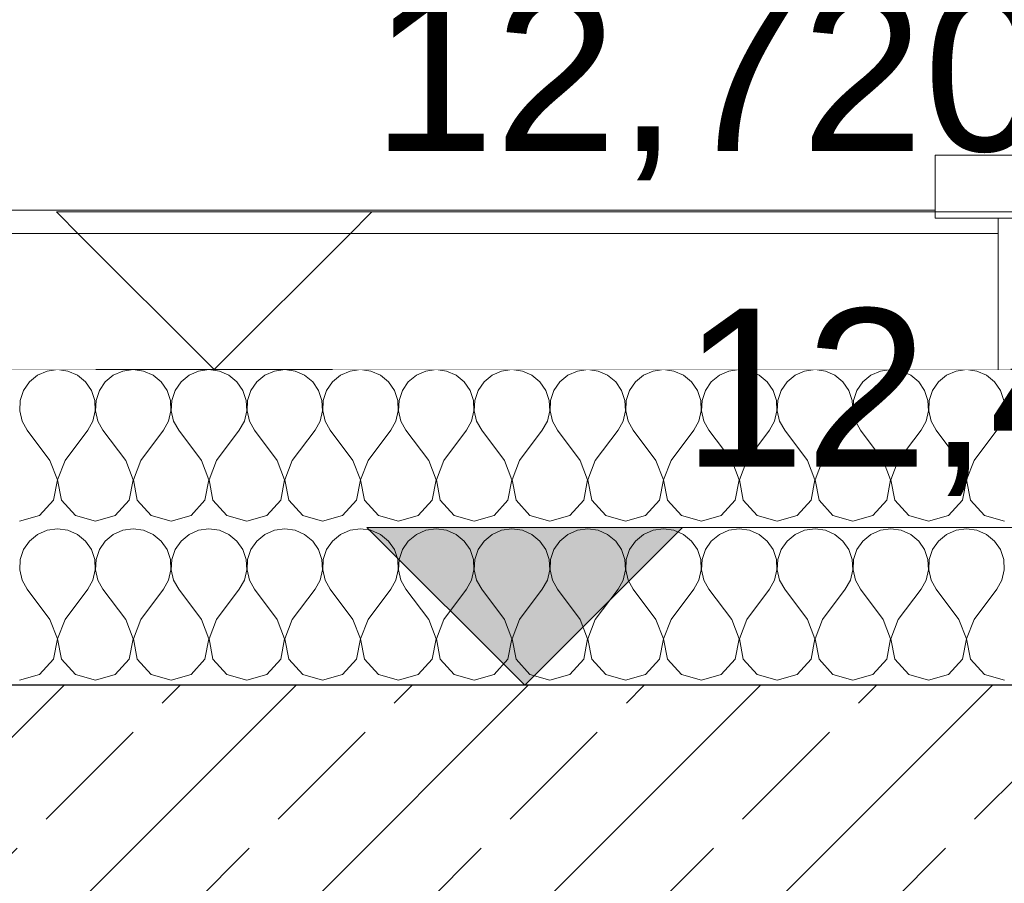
# Model space of a CAD drawing. Header units: millimetres. Extents: x 58537 to 97688, y -8921 to 14216.
# Tile 129 of 145: x 76230 to 77010, y 12313 to 12997. Entities that reach past the tile are written whole.
import ezdxf

# ---------------------------------------------------------------- set-up
doc = ezdxf.new("R2010")
doc.units = ezdxf.units.MM
doc.header["$MEASUREMENT"] = 0
doc.linetypes.add('Wipeout_Contour', pattern=[1000, 0, -1000])
for name, color, linetype in [('Nowe_A-Kominy', 7, 'Continuous'), ('Nowe_A-Kominy płyty', 7, 'Continuous'), ('Nowe_A-Obróbki', 7, 'Continuous'), ('Nowe_A-Stropy', 7, 'Continuous'), ('Nowe_A-Wymiary-Zewnętrzne', 7, 'Continuous')]:
    doc.layers.add(name, color=color, linetype=linetype)
for name, color, linetype, lineweight in [('Nowe_A-Kominy płyty_Nr_pióra__89', 7, 'Continuous', 13), ('Nowe_A-Kominy_Nr_pióra__87', 7, 'Continuous', 13), ('Nowe_A-Obróbki_Nr_pióra__90', 7, 'Continuous', 13), ('Nowe_A-Stropy_Nr_pióra__174', 7, 'Continuous', 5), ('Nowe_A-Stropy_Nr_pióra__29', 7, 'Continuous', 25), ('Nowe_A-Wymiary-Zewnętrzne_Nr_pióra__46', 5, 'Continuous', 15)]:
    doc.layers.add(name, color=color, linetype=linetype, lineweight=lineweight)
doc.layers.add('Nowe_A-Wymiary-Zewnętrzne_Nr_pióra__45', color=7, linetype='Continuous', lineweight=15, true_color=0x40a5ff)
doc.layers.add('Nowe_A-Wymiary-Zewnętrzne_Nr_pióra__85', color=7, linetype='Continuous', lineweight=13, true_color=0x80c2ff)
doc.styles.add('STYL_AUTOMATYCZNY_2', font='arial.ttf')
doc.dimstyles.new('STYL_AUTOMATYCZNY__1', dxfattribs={"dimtxt": 125, "dimasz": 47.5, "dimexe": 0.18, "dimexo": 20, "dimgap": 0, "dimtad": 1, "dimdec": 1, "dimlfac": 0.1, "dimzin": 0, "dimdsep": 46, "dimtxsty": 'STYL_AUTOMATYCZNY_2', "dimblk": 'ARROWHEAD_11', "dimblk1": 'ARROWHEAD_11', "dimblk2": 'ARROWHEAD_11', "dimcen": 0.09, "dimclrd": 256, "dimclre": 256, "dimclrt": 5, "dimadec": 1, "dimazin": 0, "dimtfac": 1, "dimtdec": 4, "dimtmove": 0, "dimatfit": 3, "dimfxl": 0, "dimtolj": 1, "dimtzin": 0, "dimarcsym": 0})

# ---------------------------------------------------------------- blocks, each defined once
blk = doc.blocks.new('ElemPrzekroju_361')
at = {"layer": 'Nowe_A-Stropy', "linetype": 'Continuous', "lineweight": 0, "true_color": 0x000000}
h = blk.add_hatch(dxfattribs=at)
h.set_pattern_fill('Beton_zbrojony', color=18, style=0, pattern_type=2)
h.set_pattern_definition([(45, (0, 0), (-91.92388, 91.92388), []), (45, (-45.96, 45.96), (-91.92388, 91.92388), [97.5, -32.5])])
h.paths.add_polyline_path([(75380.07, 12270), (77880.07, 12270), (77880.07, 12470), (75380.07, 12470)])
blk = doc.blocks.new('*X408')
at = {"layer": 'Nowe_A-Stropy_Nr_pióra__174', "color": 7, "linetype": 'Continuous', "lineweight": 5}
for p, q in [((76260, 12720), (76251.8, 12718.86)), ((76268.2, 12718.86), (76260, 12720)), ((76320, 12720), (76311.8, 12718.86)), ((76328.2, 12718.86), (76320, 12720)), ((76380, 12720), (76371.8, 12718.86)), ((76388.2, 12718.86), (76380, 12720)), ((76440, 12720), (76431.8, 12718.86)), ((76448.2, 12718.86), (76440, 12720)), ((76500, 12720), (76491.8, 12718.86)), ((76508.2, 12718.86), (76500, 12720)), ((76560, 12720), (76551.8, 12718.86)), ((76568.2, 12718.86), (76560, 12720)), ((76620, 12720), (76611.8, 12718.86)), ((76628.2, 12718.86), (76620, 12720)), ((76680, 12720), (76671.8, 12718.86)), ((76688.2, 12718.86), (76680, 12720)), ((76740, 12720), (76731.8, 12718.86)), ((76748.2, 12718.86), (76740, 12720)), ((76800, 12720), (76791.8, 12718.86)), ((76808.2, 12718.86), (76800, 12720)), ((76860, 12720), (76851.8, 12718.86)), ((76868.2, 12718.86), (76860, 12720)), ((76920, 12720), (76911.8, 12718.86)), ((76928.2, 12718.86), (76920, 12720)), ((76980, 12720), (76971.8, 12718.86)), ((76988.2, 12718.86), (76980, 12720)), ((76244.23, 12715.52), (76237.85, 12710.24)), ((76251.8, 12718.86), (76244.23, 12715.52)), ((76275.77, 12715.52), (76268.2, 12718.86)), ((76282.15, 12710.24), (76275.77, 12715.52)), ((76304.23, 12715.52), (76297.85, 12710.24)), ((76311.8, 12718.86), (76304.23, 12715.52)), ((76335.77, 12715.52), (76328.2, 12718.86)), ((76342.15, 12710.24), (76335.77, 12715.52)), ((76364.23, 12715.52), (76357.85, 12710.24)), ((76371.8, 12718.86), (76364.23, 12715.52)), ((76395.77, 12715.52), (76388.2, 12718.86)), ((76402.15, 12710.24), (76395.77, 12715.52)), ((76424.23, 12715.52), (76417.85, 12710.24)), ((76431.8, 12718.86), (76424.23, 12715.52)), ((76455.77, 12715.52), (76448.2, 12718.86)), ((76462.15, 12710.24), (76455.77, 12715.52)), ((76484.23, 12715.52), (76477.85, 12710.24)), ((76491.8, 12718.86), (76484.23, 12715.52)), ((76515.77, 12715.52), (76508.2, 12718.86)), ((76522.15, 12710.24), (76515.77, 12715.52)), ((76544.23, 12715.52), (76537.85, 12710.24)), ((76551.8, 12718.86), (76544.23, 12715.52)), ((76575.77, 12715.52), (76568.2, 12718.86)), ((76582.15, 12710.24), (76575.77, 12715.52)), ((76604.23, 12715.52), (76597.85, 12710.24)), ((76611.8, 12718.86), (76604.23, 12715.52)), ((76635.77, 12715.52), (76628.2, 12718.86)), ((76642.15, 12710.24), (76635.77, 12715.52)), ((76664.23, 12715.52), (76657.85, 12710.24)), ((76671.8, 12718.86), (76664.23, 12715.52)), ((76695.77, 12715.52), (76688.2, 12718.86)), ((76702.15, 12710.24), (76695.77, 12715.52)), ((76724.23, 12715.52), (76717.85, 12710.24)), ((76731.8, 12718.86), (76724.23, 12715.52)), ((76755.77, 12715.52), (76748.2, 12718.86)), ((76762.15, 12710.24), (76755.77, 12715.52)), ((76784.23, 12715.52), (76777.85, 12710.24)), ((76791.8, 12718.86), (76784.23, 12715.52)), ((76815.77, 12715.52), (76808.2, 12718.86)), ((76822.15, 12710.24), (76815.77, 12715.52)), ((76844.23, 12715.52), (76837.85, 12710.24)), ((76851.8, 12718.86), (76844.23, 12715.52)), ((76875.77, 12715.52), (76868.2, 12718.86)), ((76882.15, 12710.24), (76875.77, 12715.52)), ((76904.23, 12715.52), (76897.85, 12710.24)), ((76911.8, 12718.86), (76904.23, 12715.52)), ((76935.77, 12715.52), (76928.2, 12718.86)), ((76942.15, 12710.24), (76935.77, 12715.52)), ((76964.23, 12715.52), (76957.85, 12710.24)), ((76971.8, 12718.86), (76964.23, 12715.52)), ((76995.77, 12715.52), (76988.2, 12718.86)), ((77002.15, 12710.24), (76995.77, 12715.52)), ((76237.85, 12710.24), (76233.17, 12703.42)), ((76286.83, 12703.42), (76282.15, 12710.24)), ((76297.85, 12710.24), (76293.17, 12703.42)), ((76346.83, 12703.42), (76342.15, 12710.24)), ((76357.85, 12710.24), (76353.17, 12703.42)), ((76406.83, 12703.42), (76402.15, 12710.24)), ((76417.85, 12710.24), (76413.17, 12703.42)), ((76466.83, 12703.42), (76462.15, 12710.24)), ((76477.85, 12710.24), (76473.17, 12703.42)), ((76526.83, 12703.42), (76522.15, 12710.24)), ((76537.85, 12710.24), (76533.17, 12703.42)), ((76586.83, 12703.42), (76582.15, 12710.24)), ((76597.85, 12710.24), (76593.17, 12703.42)), ((76646.83, 12703.42), (76642.15, 12710.24)), ((76657.85, 12710.24), (76653.17, 12703.42)), ((76706.83, 12703.42), (76702.15, 12710.24)), ((76717.85, 12710.24), (76713.17, 12703.42)), ((76766.83, 12703.42), (76762.15, 12710.24)), ((76777.85, 12710.24), (76773.17, 12703.42)), ((76826.83, 12703.42), (76822.15, 12710.24)), ((76837.85, 12710.24), (76833.17, 12703.42)), ((76886.83, 12703.42), (76882.15, 12710.24)), ((76897.85, 12710.24), (76893.17, 12703.42)), ((76946.83, 12703.42), (76942.15, 12710.24)), ((76957.85, 12710.24), (76953.17, 12703.42)), ((77006.83, 12703.42), (77002.15, 12710.24)), ((76233.17, 12703.42), (76230.52, 12695.57)), ((76289.48, 12695.57), (76286.83, 12703.42)), ((76293.17, 12703.42), (76290.52, 12695.57)), ((76349.48, 12695.57), (76346.83, 12703.42)), ((76353.17, 12703.42), (76350.52, 12695.57)), ((76409.48, 12695.57), (76406.83, 12703.42)), ((76413.17, 12703.42), (76410.52, 12695.57)), ((76469.48, 12695.57), (76466.83, 12703.42)), ((76473.17, 12703.42), (76470.52, 12695.57)), ((76529.48, 12695.57), (76526.83, 12703.42)), ((76533.17, 12703.42), (76530.52, 12695.57)), ((76589.48, 12695.57), (76586.83, 12703.42)), ((76593.17, 12703.42), (76590.52, 12695.57)), ((76649.48, 12695.57), (76646.83, 12703.42)), ((76653.17, 12703.42), (76650.52, 12695.57)), ((76709.48, 12695.57), (76706.83, 12703.42)), ((76713.17, 12703.42), (76710.52, 12695.57)), ((76769.48, 12695.57), (76766.83, 12703.42)), ((76773.17, 12703.42), (76770.52, 12695.57)), ((76829.48, 12695.57), (76826.83, 12703.42)), ((76833.17, 12703.42), (76830.52, 12695.57)), ((76889.48, 12695.57), (76886.83, 12703.42)), ((76893.17, 12703.42), (76890.52, 12695.57)), ((76949.48, 12695.57), (76946.83, 12703.42)), ((76953.17, 12703.42), (76950.52, 12695.57)), ((77009.48, 12695.57), (77006.83, 12703.42)), ((76230.52, 12695.57), (76230.12, 12687.31)), ((76289.88, 12687.31), (76289.48, 12695.57)), ((76290.52, 12695.57), (76290.12, 12687.31)), ((76349.88, 12687.31), (76349.48, 12695.57)), ((76350.52, 12695.57), (76350.12, 12687.31)), ((76409.88, 12687.31), (76409.48, 12695.57)), ((76410.52, 12695.57), (76410.12, 12687.31)), ((76469.88, 12687.31), (76469.48, 12695.57)), ((76470.52, 12695.57), (76470.12, 12687.31)), ((76529.88, 12687.31), (76529.48, 12695.57)), ((76530.52, 12695.57), (76530.12, 12687.31)), ((76589.88, 12687.31), (76589.48, 12695.57)), ((76590.52, 12695.57), (76590.12, 12687.31)), ((76649.88, 12687.31), (76649.48, 12695.57)), ((76650.52, 12695.57), (76650.12, 12687.31)), ((76709.88, 12687.31), (76709.48, 12695.57)), ((76710.52, 12695.57), (76710.12, 12687.31)), ((76769.88, 12687.31), (76769.48, 12695.57)), ((76770.52, 12695.57), (76770.12, 12687.31)), ((76829.88, 12687.31), (76829.48, 12695.57)), ((76830.52, 12695.57), (76830.12, 12687.31)), ((76889.88, 12687.31), (76889.48, 12695.57)), ((76890.52, 12695.57), (76890.12, 12687.31)), ((76949.88, 12687.31), (76949.48, 12695.57)), ((76950.52, 12695.57), (76950.12, 12687.31)), ((77009.88, 12687.31), (77009.48, 12695.57)), ((76230.12, 12687.31), (76231.99, 12679.24)), ((76288.01, 12679.24), (76289.88, 12687.31)), ((76290.12, 12687.31), (76291.99, 12679.24)), ((76348.01, 12679.24), (76349.88, 12687.31)), ((76350.12, 12687.31), (76351.99, 12679.24)), ((76408.01, 12679.24), (76409.88, 12687.31)), ((76410.12, 12687.31), (76411.99, 12679.24)), ((76468.01, 12679.24), (76469.88, 12687.31)), ((76470.12, 12687.31), (76471.99, 12679.24)), ((76528.01, 12679.24), (76529.88, 12687.31)), ((76530.12, 12687.31), (76531.99, 12679.24)), ((76588.01, 12679.24), (76589.88, 12687.31)), ((76590.12, 12687.31), (76591.99, 12679.24)), ((76648.01, 12679.24), (76649.88, 12687.31)), ((76650.12, 12687.31), (76651.99, 12679.24)), ((76708.01, 12679.24), (76709.88, 12687.31)), ((76710.12, 12687.31), (76711.99, 12679.24)), ((76768.01, 12679.24), (76769.88, 12687.31)), ((76770.12, 12687.31), (76771.99, 12679.24)), ((76828.01, 12679.24), (76829.88, 12687.31)), ((76830.12, 12687.31), (76831.99, 12679.24)), ((76888.01, 12679.24), (76889.88, 12687.31)), ((76890.12, 12687.31), (76891.99, 12679.24)), ((76948.01, 12679.24), (76949.88, 12687.31)), ((76950.12, 12687.31), (76951.99, 12679.24)), ((77008.01, 12679.24), (77009.88, 12687.31)), ((76231.99, 12679.24), (76236, 12672)), ((76284, 12672), (76288.01, 12679.24)), ((76291.99, 12679.24), (76296, 12672)), ((76344, 12672), (76348.01, 12679.24)), ((76351.99, 12679.24), (76356, 12672)), ((76404, 12672), (76408.01, 12679.24)), ((76411.99, 12679.24), (76416, 12672)), ((76464, 12672), (76468.01, 12679.24)), ((76471.99, 12679.24), (76476, 12672)), ((76524, 12672), (76528.01, 12679.24)), ((76531.99, 12679.24), (76536, 12672)), ((76584, 12672), (76588.01, 12679.24)), ((76591.99, 12679.24), (76596, 12672)), ((76644, 12672), (76648.01, 12679.24)), ((76651.99, 12679.24), (76656, 12672)), ((76704, 12672), (76708.01, 12679.24)), ((76711.99, 12679.24), (76716, 12672)), ((76764, 12672), (76768.01, 12679.24)), ((76771.99, 12679.24), (76776, 12672)), ((76824, 12672), (76828.01, 12679.24)), ((76831.99, 12679.24), (76836, 12672)), ((76884, 12672), (76888.01, 12679.24)), ((76891.99, 12679.24), (76896, 12672)), ((76944, 12672), (76948.01, 12679.24)), ((76951.99, 12679.24), (76956, 12672)), ((77004, 12672), (77008.01, 12679.24)), ((76254, 12648), (76236, 12672)), ((76266, 12648), (76284, 12672)), ((76314, 12648), (76296, 12672)), ((76326, 12648), (76344, 12672)), ((76374, 12648), (76356, 12672)), ((76386, 12648), (76404, 12672)), ((76434, 12648), (76416, 12672)), ((76446, 12648), (76464, 12672)), ((76494, 12648), (76476, 12672)), ((76506, 12648), (76524, 12672)), ((76554, 12648), (76536, 12672)), ((76566, 12648), (76584, 12672)), ((76614, 12648), (76596, 12672)), ((76626, 12648), (76644, 12672)), ((76674, 12648), (76656, 12672)), ((76686, 12648), (76704, 12672)), ((76734, 12648), (76716, 12672)), ((76746, 12648), (76764, 12672)), ((76794, 12648), (76776, 12672)), ((76806, 12648), (76824, 12672)), ((76854, 12648), (76836, 12672)), ((76866, 12648), (76884, 12672)), ((76914, 12648), (76896, 12672)), ((76926, 12648), (76944, 12672)), ((76974, 12648), (76956, 12672)), ((76986, 12648), (77004, 12672)), ((76259.88, 12632.69), (76254, 12648)), ((76266, 12648), (76260.12, 12632.69)), ((76319.88, 12632.69), (76314, 12648)), ((76326, 12648), (76320.12, 12632.69)), ((76379.88, 12632.69), (76374, 12648)), ((76386, 12648), (76380.12, 12632.69)), ((76439.88, 12632.69), (76434, 12648)), ((76446, 12648), (76440.12, 12632.69)), ((76499.88, 12632.69), (76494, 12648)), ((76506, 12648), (76500.12, 12632.69)), ((76559.88, 12632.69), (76554, 12648)), ((76566, 12648), (76560.12, 12632.69)), ((76619.88, 12632.69), (76614, 12648)), ((76626, 12648), (76620.12, 12632.69)), ((76679.88, 12632.69), (76674, 12648)), ((76686, 12648), (76680.12, 12632.69)), ((76739.88, 12632.69), (76734, 12648)), ((76746, 12648), (76740.12, 12632.69)), ((76799.88, 12632.69), (76794, 12648)), ((76806, 12648), (76800.12, 12632.69)), ((76859.88, 12632.69), (76854, 12648)), ((76866, 12648), (76860.12, 12632.69)), ((76919.88, 12632.69), (76914, 12648)), ((76926, 12648), (76920.12, 12632.69)), ((76979.88, 12632.69), (76974, 12648)), ((76986, 12648), (76980.12, 12632.69)), ((76256.83, 12616.58), (76259.88, 12632.69)), ((76260.12, 12632.69), (76263.17, 12616.58)), ((76316.83, 12616.58), (76319.88, 12632.69)), ((76320.12, 12632.69), (76323.17, 12616.58)), ((76376.83, 12616.58), (76379.88, 12632.69)), ((76380.12, 12632.69), (76383.17, 12616.58)), ((76436.83, 12616.58), (76439.88, 12632.69)), ((76440.12, 12632.69), (76443.17, 12616.58)), ((76496.83, 12616.58), (76499.88, 12632.69)), ((76500.12, 12632.69), (76503.17, 12616.58)), ((76556.83, 12616.58), (76559.88, 12632.69)), ((76560.12, 12632.69), (76563.17, 12616.58)), ((76616.83, 12616.58), (76619.88, 12632.69)), ((76620.12, 12632.69), (76623.17, 12616.58)), ((76676.83, 12616.58), (76679.88, 12632.69)), ((76680.12, 12632.69), (76683.17, 12616.58)), ((76736.83, 12616.58), (76739.88, 12632.69)), ((76740.12, 12632.69), (76743.17, 12616.58)), ((76796.83, 12616.58), (76799.88, 12632.69)), ((76800.12, 12632.69), (76803.17, 12616.58)), ((76856.83, 12616.58), (76859.88, 12632.69)), ((76860.12, 12632.69), (76863.17, 12616.58)), ((76916.83, 12616.58), (76919.88, 12632.69)), ((76920.12, 12632.69), (76923.17, 12616.58)), ((76976.83, 12616.58), (76979.88, 12632.69)), ((76980.12, 12632.69), (76983.17, 12616.58)), ((76245.77, 12604.48), (76256.83, 12616.58)), ((76263.17, 12616.58), (76274.23, 12604.48)), ((76305.77, 12604.48), (76316.83, 12616.58)), ((76323.17, 12616.58), (76334.23, 12604.48)), ((76365.77, 12604.48), (76376.83, 12616.58)), ((76383.17, 12616.58), (76394.23, 12604.48)), ((76425.77, 12604.48), (76436.83, 12616.58)), ((76443.17, 12616.58), (76454.23, 12604.48)), ((76485.77, 12604.48), (76496.83, 12616.58)), ((76503.17, 12616.58), (76514.23, 12604.48)), ((76545.77, 12604.48), (76556.83, 12616.58)), ((76563.17, 12616.58), (76574.23, 12604.48)), ((76605.77, 12604.48), (76616.83, 12616.58)), ((76623.17, 12616.58), (76634.23, 12604.48)), ((76665.77, 12604.48), (76676.83, 12616.58)), ((76683.17, 12616.58), (76694.23, 12604.48)), ((76725.77, 12604.48), (76736.83, 12616.58)), ((76743.17, 12616.58), (76754.23, 12604.48)), ((76785.77, 12604.48), (76796.83, 12616.58)), ((76803.17, 12616.58), (76814.23, 12604.48)), ((76845.77, 12604.48), (76856.83, 12616.58)), ((76863.17, 12616.58), (76874.23, 12604.48)), ((76905.77, 12604.48), (76916.83, 12616.58)), ((76923.17, 12616.58), (76934.23, 12604.48)), ((76965.77, 12604.48), (76976.83, 12616.58)), ((76983.17, 12616.58), (76994.23, 12604.48)), ((76230, 12600), (76245.77, 12604.48)), ((76274.23, 12604.48), (76290, 12600)), ((76290, 12600), (76305.77, 12604.48)), ((76334.23, 12604.48), (76350, 12600)), ((76350, 12600), (76365.77, 12604.48)), ((76394.23, 12604.48), (76410, 12600)), ((76410, 12600), (76425.77, 12604.48)), ((76454.23, 12604.48), (76470, 12600)), ((76470, 12600), (76485.77, 12604.48)), ((76514.23, 12604.48), (76530, 12600)), ((76530, 12600), (76545.77, 12604.48)), ((76574.23, 12604.48), (76590, 12600)), ((76590, 12600), (76605.77, 12604.48)), ((76634.23, 12604.48), (76650, 12600)), ((76650, 12600), (76665.77, 12604.48)), ((76694.23, 12604.48), (76710, 12600)), ((76710, 12600), (76725.77, 12604.48)), ((76754.23, 12604.48), (76770, 12600)), ((76770, 12600), (76785.77, 12604.48)), ((76814.23, 12604.48), (76830, 12600)), ((76830, 12600), (76845.77, 12604.48)), ((76874.23, 12604.48), (76890, 12600)), ((76890, 12600), (76905.77, 12604.48)), ((76934.23, 12604.48), (76950, 12600)), ((76950, 12600), (76965.77, 12604.48)), ((76994.23, 12604.48), (77010, 12600)), ((76244.23, 12589.52), (76237.85, 12584.24)), ((76251.8, 12592.86), (76244.23, 12589.52)), ((76260, 12594), (76251.8, 12592.86)), ((76268.2, 12592.86), (76260, 12594)), ((76275.77, 12589.52), (76268.2, 12592.86)), ((76282.15, 12584.24), (76275.77, 12589.52)), ((76304.23, 12589.52), (76297.85, 12584.24)), ((76311.8, 12592.86), (76304.23, 12589.52)), ((76320, 12594), (76311.8, 12592.86)), ((76328.2, 12592.86), (76320, 12594)), ((76335.77, 12589.52), (76328.2, 12592.86)), ((76342.15, 12584.24), (76335.77, 12589.52)), ((76364.23, 12589.52), (76357.85, 12584.24)), ((76371.8, 12592.86), (76364.23, 12589.52)), ((76380, 12594), (76371.8, 12592.86)), ((76388.2, 12592.86), (76380, 12594)), ((76395.77, 12589.52), (76388.2, 12592.86)), ((76402.15, 12584.24), (76395.77, 12589.52)), ((76424.23, 12589.52), (76417.85, 12584.24)), ((76431.8, 12592.86), (76424.23, 12589.52)), ((76440, 12594), (76431.8, 12592.86)), ((76448.2, 12592.86), (76440, 12594)), ((76455.77, 12589.52), (76448.2, 12592.86)), ((76462.15, 12584.24), (76455.77, 12589.52)), ((76484.23, 12589.52), (76477.85, 12584.24)), ((76491.8, 12592.86), (76484.23, 12589.52)), ((76500, 12594), (76491.8, 12592.86)), ((76508.2, 12592.86), (76500, 12594)), ((76515.77, 12589.52), (76508.2, 12592.86)), ((76522.15, 12584.24), (76515.77, 12589.52)), ((76544.23, 12589.52), (76537.85, 12584.24)), ((76551.8, 12592.86), (76544.23, 12589.52)), ((76560, 12594), (76551.8, 12592.86)), ((76568.2, 12592.86), (76560, 12594)), ((76575.77, 12589.52), (76568.2, 12592.86)), ((76582.15, 12584.24), (76575.77, 12589.52)), ((76604.23, 12589.52), (76597.85, 12584.24)), ((76611.8, 12592.86), (76604.23, 12589.52)), ((76620, 12594), (76611.8, 12592.86)), ((76628.2, 12592.86), (76620, 12594)), ((76635.77, 12589.52), (76628.2, 12592.86)), ((76642.15, 12584.24), (76635.77, 12589.52)), ((76664.23, 12589.52), (76657.85, 12584.24)), ((76671.8, 12592.86), (76664.23, 12589.52)), ((76680, 12594), (76671.8, 12592.86)), ((76688.2, 12592.86), (76680, 12594)), ((76695.77, 12589.52), (76688.2, 12592.86)), ((76702.15, 12584.24), (76695.77, 12589.52)), ((76724.23, 12589.52), (76717.85, 12584.24)), ((76731.8, 12592.86), (76724.23, 12589.52)), ((76740, 12594), (76731.8, 12592.86)), ((76748.2, 12592.86), (76740, 12594)), ((76755.77, 12589.52), (76748.2, 12592.86)), ((76762.15, 12584.24), (76755.77, 12589.52)), ((76784.23, 12589.52), (76777.85, 12584.24)), ((76791.8, 12592.86), (76784.23, 12589.52)), ((76800, 12594), (76791.8, 12592.86)), ((76808.2, 12592.86), (76800, 12594)), ((76815.77, 12589.52), (76808.2, 12592.86)), ((76822.15, 12584.24), (76815.77, 12589.52)), ((76844.23, 12589.52), (76837.85, 12584.24)), ((76851.8, 12592.86), (76844.23, 12589.52)), ((76860, 12594), (76851.8, 12592.86)), ((76868.2, 12592.86), (76860, 12594)), ((76875.77, 12589.52), (76868.2, 12592.86)), ((76882.15, 12584.24), (76875.77, 12589.52)), ((76904.23, 12589.52), (76897.85, 12584.24)), ((76911.8, 12592.86), (76904.23, 12589.52)), ((76920, 12594), (76911.8, 12592.86)), ((76928.2, 12592.86), (76920, 12594)), ((76935.77, 12589.52), (76928.2, 12592.86)), ((76942.15, 12584.24), (76935.77, 12589.52)), ((76964.23, 12589.52), (76957.85, 12584.24)), ((76971.8, 12592.86), (76964.23, 12589.52)), ((76980, 12594), (76971.8, 12592.86)), ((76988.2, 12592.86), (76980, 12594)), ((76995.77, 12589.52), (76988.2, 12592.86)), ((77002.15, 12584.24), (76995.77, 12589.52)), ((76237.85, 12584.24), (76233.17, 12577.42)), ((76286.83, 12577.42), (76282.15, 12584.24)), ((76297.85, 12584.24), (76293.17, 12577.42)), ((76346.83, 12577.42), (76342.15, 12584.24)), ((76357.85, 12584.24), (76353.17, 12577.42)), ((76406.83, 12577.42), (76402.15, 12584.24)), ((76417.85, 12584.24), (76413.17, 12577.42)), ((76466.83, 12577.42), (76462.15, 12584.24)), ((76477.85, 12584.24), (76473.17, 12577.42)), ((76526.83, 12577.42), (76522.15, 12584.24)), ((76537.85, 12584.24), (76533.17, 12577.42)), ((76586.83, 12577.42), (76582.15, 12584.24)), ((76597.85, 12584.24), (76593.17, 12577.42)), ((76646.83, 12577.42), (76642.15, 12584.24)), ((76657.85, 12584.24), (76653.17, 12577.42)), ((76706.83, 12577.42), (76702.15, 12584.24)), ((76717.85, 12584.24), (76713.17, 12577.42)), ((76766.83, 12577.42), (76762.15, 12584.24)), ((76777.85, 12584.24), (76773.17, 12577.42)), ((76826.83, 12577.42), (76822.15, 12584.24)), ((76837.85, 12584.24), (76833.17, 12577.42)), ((76886.83, 12577.42), (76882.15, 12584.24)), ((76897.85, 12584.24), (76893.17, 12577.42)), ((76946.83, 12577.42), (76942.15, 12584.24)), ((76957.85, 12584.24), (76953.17, 12577.42)), ((77006.83, 12577.42), (77002.15, 12584.24)), ((76233.17, 12577.42), (76230.52, 12569.57)), ((76289.48, 12569.57), (76286.83, 12577.42)), ((76293.17, 12577.42), (76290.52, 12569.57)), ((76349.48, 12569.57), (76346.83, 12577.42)), ((76353.17, 12577.42), (76350.52, 12569.57)), ((76409.48, 12569.57), (76406.83, 12577.42)), ((76413.17, 12577.42), (76410.52, 12569.57)), ((76469.48, 12569.57), (76466.83, 12577.42)), ((76473.17, 12577.42), (76470.52, 12569.57)), ((76529.48, 12569.57), (76526.83, 12577.42)), ((76533.17, 12577.42), (76530.52, 12569.57)), ((76589.48, 12569.57), (76586.83, 12577.42)), ((76593.17, 12577.42), (76590.52, 12569.57)), ((76649.48, 12569.57), (76646.83, 12577.42)), ((76653.17, 12577.42), (76650.52, 12569.57)), ((76709.48, 12569.57), (76706.83, 12577.42)), ((76713.17, 12577.42), (76710.52, 12569.57)), ((76769.48, 12569.57), (76766.83, 12577.42)), ((76773.17, 12577.42), (76770.52, 12569.57)), ((76829.48, 12569.57), (76826.83, 12577.42)), ((76833.17, 12577.42), (76830.52, 12569.57)), ((76889.48, 12569.57), (76886.83, 12577.42)), ((76893.17, 12577.42), (76890.52, 12569.57)), ((76949.48, 12569.57), (76946.83, 12577.42)), ((76953.17, 12577.42), (76950.52, 12569.57)), ((77009.48, 12569.57), (77006.83, 12577.42)), ((76230.52, 12569.57), (76230.12, 12561.31)), ((76289.88, 12561.31), (76289.48, 12569.57)), ((76290.52, 12569.57), (76290.12, 12561.31)), ((76349.88, 12561.31), (76349.48, 12569.57)), ((76350.52, 12569.57), (76350.12, 12561.31)), ((76409.88, 12561.31), (76409.48, 12569.57)), ((76410.52, 12569.57), (76410.12, 12561.31)), ((76469.88, 12561.31), (76469.48, 12569.57)), ((76470.52, 12569.57), (76470.12, 12561.31)), ((76529.88, 12561.31), (76529.48, 12569.57)), ((76530.52, 12569.57), (76530.12, 12561.31)), ((76589.88, 12561.31), (76589.48, 12569.57)), ((76590.52, 12569.57), (76590.12, 12561.31)), ((76649.88, 12561.31), (76649.48, 12569.57)), ((76650.52, 12569.57), (76650.12, 12561.31)), ((76709.88, 12561.31), (76709.48, 12569.57)), ((76710.52, 12569.57), (76710.12, 12561.31)), ((76769.88, 12561.31), (76769.48, 12569.57)), ((76770.52, 12569.57), (76770.12, 12561.31)), ((76829.88, 12561.31), (76829.48, 12569.57)), ((76830.52, 12569.57), (76830.12, 12561.31)), ((76889.88, 12561.31), (76889.48, 12569.57)), ((76890.52, 12569.57), (76890.12, 12561.31)), ((76949.88, 12561.31), (76949.48, 12569.57)), ((76950.52, 12569.57), (76950.12, 12561.31)), ((77009.88, 12561.31), (77009.48, 12569.57)), ((76230.12, 12561.31), (76231.99, 12553.24)), ((76288.01, 12553.24), (76289.88, 12561.31)), ((76290.12, 12561.31), (76291.99, 12553.24)), ((76348.01, 12553.24), (76349.88, 12561.31)), ((76350.12, 12561.31), (76351.99, 12553.24)), ((76408.01, 12553.24), (76409.88, 12561.31)), ((76410.12, 12561.31), (76411.99, 12553.24)), ((76468.01, 12553.24), (76469.88, 12561.31)), ((76470.12, 12561.31), (76471.99, 12553.24)), ((76528.01, 12553.24), (76529.88, 12561.31)), ((76530.12, 12561.31), (76531.99, 12553.24)), ((76588.01, 12553.24), (76589.88, 12561.31)), ((76590.12, 12561.31), (76591.99, 12553.24)), ((76648.01, 12553.24), (76649.88, 12561.31)), ((76650.12, 12561.31), (76651.99, 12553.24)), ((76708.01, 12553.24), (76709.88, 12561.31)), ((76710.12, 12561.31), (76711.99, 12553.24)), ((76768.01, 12553.24), (76769.88, 12561.31)), ((76770.12, 12561.31), (76771.99, 12553.24)), ((76828.01, 12553.24), (76829.88, 12561.31)), ((76830.12, 12561.31), (76831.99, 12553.24)), ((76888.01, 12553.24), (76889.88, 12561.31)), ((76890.12, 12561.31), (76891.99, 12553.24)), ((76948.01, 12553.24), (76949.88, 12561.31)), ((76950.12, 12561.31), (76951.99, 12553.24)), ((77008.01, 12553.24), (77009.88, 12561.31)), ((76231.99, 12553.24), (76236, 12546)), ((76284, 12546), (76288.01, 12553.24)), ((76291.99, 12553.24), (76296, 12546)), ((76344, 12546), (76348.01, 12553.24)), ((76351.99, 12553.24), (76356, 12546)), ((76404, 12546), (76408.01, 12553.24)), ((76411.99, 12553.24), (76416, 12546)), ((76464, 12546), (76468.01, 12553.24)), ((76471.99, 12553.24), (76476, 12546)), ((76524, 12546), (76528.01, 12553.24)), ((76531.99, 12553.24), (76536, 12546)), ((76584, 12546), (76588.01, 12553.24)), ((76591.99, 12553.24), (76596, 12546)), ((76644, 12546), (76648.01, 12553.24)), ((76651.99, 12553.24), (76656, 12546)), ((76704, 12546), (76708.01, 12553.24)), ((76711.99, 12553.24), (76716, 12546)), ((76764, 12546), (76768.01, 12553.24)), ((76771.99, 12553.24), (76776, 12546)), ((76824, 12546), (76828.01, 12553.24)), ((76831.99, 12553.24), (76836, 12546)), ((76884, 12546), (76888.01, 12553.24)), ((76891.99, 12553.24), (76896, 12546)), ((76944, 12546), (76948.01, 12553.24)), ((76951.99, 12553.24), (76956, 12546)), ((77004, 12546), (77008.01, 12553.24)), ((76254, 12522), (76236, 12546)), ((76266, 12522), (76284, 12546)), ((76314, 12522), (76296, 12546)), ((76326, 12522), (76344, 12546)), ((76374, 12522), (76356, 12546)), ((76386, 12522), (76404, 12546)), ((76434, 12522), (76416, 12546)), ((76446, 12522), (76464, 12546)), ((76494, 12522), (76476, 12546)), ((76506, 12522), (76524, 12546)), ((76554, 12522), (76536, 12546)), ((76566, 12522), (76584, 12546)), ((76614, 12522), (76596, 12546)), ((76626, 12522), (76644, 12546)), ((76674, 12522), (76656, 12546)), ((76686, 12522), (76704, 12546)), ((76734, 12522), (76716, 12546)), ((76746, 12522), (76764, 12546)), ((76794, 12522), (76776, 12546)), ((76806, 12522), (76824, 12546)), ((76854, 12522), (76836, 12546)), ((76866, 12522), (76884, 12546)), ((76914, 12522), (76896, 12546)), ((76926, 12522), (76944, 12546)), ((76974, 12522), (76956, 12546)), ((76986, 12522), (77004, 12546)), ((76259.88, 12506.69), (76254, 12522)), ((76266, 12522), (76260.12, 12506.69)), ((76319.88, 12506.69), (76314, 12522)), ((76326, 12522), (76320.12, 12506.69)), ((76379.88, 12506.69), (76374, 12522)), ((76386, 12522), (76380.12, 12506.69)), ((76439.88, 12506.69), (76434, 12522)), ((76446, 12522), (76440.12, 12506.69)), ((76499.88, 12506.69), (76494, 12522)), ((76506, 12522), (76500.12, 12506.69)), ((76559.88, 12506.69), (76554, 12522)), ((76566, 12522), (76560.12, 12506.69)), ((76619.88, 12506.69), (76614, 12522)), ((76626, 12522), (76620.12, 12506.69)), ((76679.88, 12506.69), (76674, 12522)), ((76686, 12522), (76680.12, 12506.69)), ((76739.88, 12506.69), (76734, 12522)), ((76746, 12522), (76740.12, 12506.69)), ((76799.88, 12506.69), (76794, 12522)), ((76806, 12522), (76800.12, 12506.69)), ((76859.88, 12506.69), (76854, 12522)), ((76866, 12522), (76860.12, 12506.69)), ((76919.88, 12506.69), (76914, 12522)), ((76926, 12522), (76920.12, 12506.69)), ((76979.88, 12506.69), (76974, 12522)), ((76986, 12522), (76980.12, 12506.69)), ((76256.83, 12490.58), (76259.88, 12506.69)), ((76260.12, 12506.69), (76263.17, 12490.58)), ((76316.83, 12490.58), (76319.88, 12506.69)), ((76320.12, 12506.69), (76323.17, 12490.58)), ((76376.83, 12490.58), (76379.88, 12506.69)), ((76380.12, 12506.69), (76383.17, 12490.58)), ((76436.83, 12490.58), (76439.88, 12506.69)), ((76440.12, 12506.69), (76443.17, 12490.58)), ((76496.83, 12490.58), (76499.88, 12506.69)), ((76500.12, 12506.69), (76503.17, 12490.58)), ((76556.83, 12490.58), (76559.88, 12506.69)), ((76560.12, 12506.69), (76563.17, 12490.58)), ((76616.83, 12490.58), (76619.88, 12506.69)), ((76620.12, 12506.69), (76623.17, 12490.58)), ((76676.83, 12490.58), (76679.88, 12506.69)), ((76680.12, 12506.69), (76683.17, 12490.58)), ((76736.83, 12490.58), (76739.88, 12506.69)), ((76740.12, 12506.69), (76743.17, 12490.58)), ((76796.83, 12490.58), (76799.88, 12506.69)), ((76800.12, 12506.69), (76803.17, 12490.58)), ((76856.83, 12490.58), (76859.88, 12506.69)), ((76860.12, 12506.69), (76863.17, 12490.58)), ((76916.83, 12490.58), (76919.88, 12506.69)), ((76920.12, 12506.69), (76923.17, 12490.58)), ((76976.83, 12490.58), (76979.88, 12506.69)), ((76980.12, 12506.69), (76983.17, 12490.58)), ((76245.77, 12478.48), (76256.83, 12490.58)), ((76263.17, 12490.58), (76274.23, 12478.48)), ((76305.77, 12478.48), (76316.83, 12490.58)), ((76323.17, 12490.58), (76334.23, 12478.48)), ((76365.77, 12478.48), (76376.83, 12490.58)), ((76383.17, 12490.58), (76394.23, 12478.48)), ((76425.77, 12478.48), (76436.83, 12490.58)), ((76443.17, 12490.58), (76454.23, 12478.48)), ((76485.77, 12478.48), (76496.83, 12490.58)), ((76503.17, 12490.58), (76514.23, 12478.48)), ((76545.77, 12478.48), (76556.83, 12490.58)), ((76563.17, 12490.58), (76574.23, 12478.48)), ((76605.77, 12478.48), (76616.83, 12490.58)), ((76623.17, 12490.58), (76634.23, 12478.48)), ((76665.77, 12478.48), (76676.83, 12490.58)), ((76683.17, 12490.58), (76694.23, 12478.48)), ((76725.77, 12478.48), (76736.83, 12490.58)), ((76743.17, 12490.58), (76754.23, 12478.48)), ((76785.77, 12478.48), (76796.83, 12490.58)), ((76803.17, 12490.58), (76814.23, 12478.48)), ((76845.77, 12478.48), (76856.83, 12490.58)), ((76863.17, 12490.58), (76874.23, 12478.48)), ((76905.77, 12478.48), (76916.83, 12490.58)), ((76923.17, 12490.58), (76934.23, 12478.48)), ((76965.77, 12478.48), (76976.83, 12490.58)), ((76983.17, 12490.58), (76994.23, 12478.48)), ((76230, 12474), (76245.77, 12478.48)), ((76274.23, 12478.48), (76290, 12474)), ((76290, 12474), (76305.77, 12478.48)), ((76334.23, 12478.48), (76350, 12474)), ((76350, 12474), (76365.77, 12478.48)), ((76394.23, 12478.48), (76410, 12474)), ((76410, 12474), (76425.77, 12478.48)), ((76454.23, 12478.48), (76470, 12474)), ((76470, 12474), (76485.77, 12478.48)), ((76514.23, 12478.48), (76530, 12474)), ((76530, 12474), (76545.77, 12478.48)), ((76574.23, 12478.48), (76590, 12474)), ((76590, 12474), (76605.77, 12478.48)), ((76634.23, 12478.48), (76650, 12474)), ((76650, 12474), (76665.77, 12478.48)), ((76694.23, 12478.48), (76710, 12474)), ((76710, 12474), (76725.77, 12478.48)), ((76754.23, 12478.48), (76770, 12474)), ((76770, 12474), (76785.77, 12478.48)), ((76814.23, 12478.48), (76830, 12474)), ((76830, 12474), (76845.77, 12478.48)), ((76874.23, 12478.48), (76890, 12474)), ((76890, 12474), (76905.77, 12478.48)), ((76934.23, 12478.48), (76950, 12474)), ((76950, 12474), (76965.77, 12478.48)), ((76994.23, 12478.48), (77010, 12474))]:
    blk.add_line(p, q, dxfattribs=at)
blk = doc.blocks.new('ElemPrzekroju_362')
at = {"layer": 'Nowe_A-Stropy_Nr_pióra__29', "color": 7, "linetype": 'Continuous', "lineweight": 25}
blk.add_line((78310.07, 12720), (74950.07, 12720), dxfattribs=at)
at = {"layer": 'Nowe_A-Stropy_Nr_pióra__29', "color": 7, "linetype": 'Continuous', "lineweight": 25, "flags": 128}
blk.add_lwpolyline([(78130.07, 12470), (77880.07, 12470), (75380.07, 12470), (75130.07, 12470)], dxfattribs=at)
at = {"layer": 'Nowe_A-Stropy', "lineweight": 0}
blk.add_blockref('*X408', (0, 0), dxfattribs=at)
blk = doc.blocks.new('ElemPrzekroju_379')
at = {"color": 254, "linetype": 'Wipeout_Contour', "lineweight": 0, "ltscale": 444201.799386}
blk.add_wipeout([(64717.21, 12846.37), (64791.92, 12827.85), (77005.07, 12827.85), (77005.07, 12840), (76955.07, 12840), (76955.07, 12846.37)], dxfattribs=at).dxf.layer = 'Nowe_A-Obróbki'
at = {"layer": 'Nowe_A-Obróbki_Nr_pióra__90', "color": 7, "linetype": 'Continuous', "lineweight": 13}
blk.add_line((76955.07, 12846.37), (64717.21, 12846.37), dxfattribs=at)
at = {"color": 254, "linetype": 'Wipeout_Contour', "lineweight": 0, "ltscale": 441400.581532}
blk.add_wipeout([(65392.78, 12827.85), (65392.78, 12679.29), (74950.07, 12679.29), (74950.07, 12720), (77005.07, 12720), (77005.07, 12827.85)], dxfattribs=at).dxf.layer = 'Nowe_A-Obróbki'
at = {"layer": 'Nowe_A-Obróbki_Nr_pióra__90', "color": 7, "linetype": 'Continuous', "lineweight": 13}
blk.add_line((77005.07, 12827.85), (65392.78, 12827.85), dxfattribs=at)
blk = doc.blocks.new('ElemPrzekroju_436')
at = {"color": 254, "linetype": 'Wipeout_Contour', "lineweight": 0, "ltscale": 312253.310504}
blk.add_wipeout([(77015.07, 12840), (77005.07, 12840), (77005.07, 12720), (77015.07, 12720)], dxfattribs=at).dxf.layer = 'Nowe_A-Kominy'
at = {"layer": 'Nowe_A-Kominy_Nr_pióra__87', "color": 7, "linetype": 'Continuous', "lineweight": 13}
blk.add_line((77005.07, 12720), (77005.07, 12840), dxfattribs=at)
blk = doc.blocks.new('ElemPrzekroju_438')
at = {"color": 254, "linetype": 'Wipeout_Contour', "lineweight": 0, "ltscale": 314814.959857}
blk.add_wipeout([(76955.07, 12890), (76955.07, 12840), (78335.07, 12840), (78335.07, 12890)], dxfattribs=at).dxf.layer = 'Nowe_A-Kominy płyty'
at = {"layer": 'Nowe_A-Kominy płyty_Nr_pióra__89', "color": 7, "linetype": 'Continuous', "lineweight": 13}
for p, q in [((76955.07, 12840), (76955.07, 12890)), ((76955.07, 12890), (78335.07, 12890)), ((78335.07, 12840), (78335.07, 12890)), ((76955.07, 12840), (78335.07, 12840))]:
    blk.add_line(p, q, dxfattribs=at)
blk = doc.blocks.new('Wymiary_5', base_point=(76630.07, 12470))
at = {"layer": 'Nowe_A-Wymiary-Zewnętrzne_Nr_pióra__45', "linetype": 'Continuous', "lineweight": 15, "true_color": 0x40a5ff}
blk.add_hatch(color=161, dxfattribs=at).paths.add_polyline_path([(76630.07, 12470), (76755.07, 12595), (76505.07, 12595)])
at = {"layer": 'Nowe_A-Wymiary-Zewnętrzne_Nr_pióra__45', "color": 161, "linetype": 'Continuous', "lineweight": 15, "true_color": 0x40a5ff}
for p, q in [((76630.07, 12470), (76505.07, 12595)), ((76505.07, 12595), (76755.07, 12595)), ((76755.07, 12595), (76630.07, 12470)), ((76755.07, 12595), (77529.4, 12595))]:
    blk.add_line(p, q, dxfattribs=at)
at = {"layer": 'Nowe_A-Wymiary-Zewnętrzne_Nr_pióra__85', "color": 151, "linetype": 'Continuous', "lineweight": 13, "true_color": 0x80c2ff}
for q in [(76536.32, 12470), (76723.82, 12470)]:
    blk.add_line((76630.07, 12470), q, dxfattribs=at)
at = {"layer": 'Nowe_A-Wymiary-Zewnętrzne_Nr_pióra__46', "color": 5, "lineweight": 15, "insert": (76755.07, 12620), "char_height": 125, "attachment_point": 7, "style": 'STYL_AUTOMATYCZNY_2'}
blk.add_mtext('\\A1;{\\pql;\\fArial|b0|i0|c238|p0;\\W1.000000;12,470}', dxfattribs=at)
blk = doc.blocks.new('Wymiary_11', base_point=(76384.1, 12720))
at = {"layer": 'Nowe_A-Wymiary-Zewnętrzne_Nr_pióra__45', "color": 161, "linetype": 'Continuous', "lineweight": 15, "true_color": 0x40a5ff}
for p, q in [((76384.1, 12720), (76259.1, 12845)), ((76259.1, 12845), (76509.1, 12845)), ((76509.1, 12845), (76384.1, 12720)), ((76509.1, 12845), (77283.44, 12845))]:
    blk.add_line(p, q, dxfattribs=at)
at = {"layer": 'Nowe_A-Wymiary-Zewnętrzne_Nr_pióra__85', "color": 151, "linetype": 'Continuous', "lineweight": 13, "true_color": 0x80c2ff}
for q in [(76290.35, 12720), (76477.85, 12720)]:
    blk.add_line((76384.1, 12720), q, dxfattribs=at)
at = {"layer": 'Nowe_A-Wymiary-Zewnętrzne_Nr_pióra__46', "color": 5, "lineweight": 15, "insert": (76509.1, 12870), "char_height": 125, "attachment_point": 7, "style": 'STYL_AUTOMATYCZNY_2'}
blk.add_mtext('\\A1;{\\pql;\\fArial|b0|i0|c238|p0;\\W1.000000;12,720}', dxfattribs=at)
blk = doc.blocks.new('*D641')
at = {"layer": 'Nowe_A-Wymiary-Zewnętrzne_Nr_pióra__45', "linetype": 'Continuous', "lineweight": 15, "true_color": 0x40a5ff}
for points in [[(90247.75, 12846.37), (90248.7, 12841.59), (90251.41, 12837.54), (90255.47, 12834.83), (90260.25, 12833.87), (90265.03, 12834.83), (90269.09, 12837.54), (90271.8, 12841.59), (90272.75, 12846.37), (90271.8, 12851.16), (90269.09, 12855.21), (90265.03, 12857.92), (90260.25, 12858.87), (90255.47, 12857.92), (90251.41, 12855.21), (90248.7, 12851.16)], [(90247.75, 11690), (90248.7, 11685.22), (90251.41, 11681.16), (90255.47, 11678.45), (90260.25, 11677.5), (90265.03, 11678.45), (90269.09, 11681.16), (90271.8, 11685.22), (90272.75, 11690), (90271.8, 11694.78), (90269.09, 11698.84), (90265.03, 11701.55), (90260.25, 11702.5), (90255.47, 11701.55), (90251.41, 11698.84), (90248.7, 11694.78)]]:
    blk.add_hatch(color=161, dxfattribs=at).paths.add_polyline_path(points)
at = {"layer": 'Nowe_A-Wymiary-Zewnętrzne_Nr_pióra__45', "color": 161, "linetype": 'Continuous', "lineweight": 15, "true_color": 0x40a5ff}
for centre in [(90260.25, 12846.37), (90260.25, 11690)]:
    blk.add_circle(centre, 12.5, dxfattribs=at)
at = {"layer": 'Nowe_A-Wymiary-Zewnętrzne_Nr_pióra__85', "color": 151, "linetype": 'Continuous', "lineweight": 13, "true_color": 0x80c2ff}
for p, q in [((90260.25, 12858.87), (90260.25, 12871.37)), ((90247.75, 12846.37), (90213.38, 12846.37)), ((90307.13, 12846.37), (90272.75, 12846.37)), ((90260.25, 11702.5), (90260.25, 12833.87)), ((90247.75, 11690), (90213.38, 11690)), ((90307.13, 11690), (90272.75, 11690))]:
    blk.add_line(p, q, dxfattribs=at)
at = {"layer": 'Nowe_A-Wymiary-Zewnętrzne_Nr_pióra__46', "color": 5, "lineweight": 15, "insert": (90235.25, 12060.05), "char_height": 125, "attachment_point": 7, "rotation": 90, "style": 'STYL_AUTOMATYCZNY_2'}
blk.add_mtext('\\A1;{\\pql;\\fArial|b0|i0|c238|p0;\\W1.000000;115,6}', dxfattribs=at)
blk = doc.blocks.new('ARROWHEAD_11')
at = {"color": 0, "linetype": 'Continuous', "lineweight": 0}
blk.add_line((0, 0), (-1, 0), dxfattribs=at)
at = {"color": 0, "linetype": 'Continuous', "lineweight": 0, "const_width": 0.25, "flags": 128}
blk.add_lwpolyline([(-0.125, 0, 1), (0.125, 0, 1)], format="xyb", close=True, dxfattribs=at)
blk = doc.blocks.new('*D657')
at = {"layer": 'Nowe_A-Wymiary-Zewnętrzne_Nr_pióra__45', "linetype": 'Continuous', "lineweight": 15, "true_color": 0x40a5ff}
for points in [[(93212.75, 12740), (93213.7, 12735.22), (93216.41, 12731.16), (93220.47, 12728.45), (93225.25, 12727.5), (93230.03, 12728.45), (93234.09, 12731.16), (93236.8, 12735.22), (93237.75, 12740), (93236.8, 12744.78), (93234.09, 12748.84), (93230.03, 12751.55), (93225.25, 12752.5), (93220.47, 12751.55), (93216.41, 12748.84), (93213.7, 12744.78)], [(93212.75, 10870), (93213.7, 10865.22), (93216.41, 10861.16), (93220.47, 10858.45), (93225.25, 10857.5), (93230.03, 10858.45), (93234.09, 10861.16), (93236.8, 10865.22), (93237.75, 10870), (93236.8, 10874.78), (93234.09, 10878.84), (93230.03, 10881.55), (93225.25, 10882.5), (93220.47, 10881.55), (93216.41, 10878.84), (93213.7, 10874.78)]]:
    blk.add_hatch(color=161, dxfattribs=at).paths.add_polyline_path(points)
at = {"layer": 'Nowe_A-Wymiary-Zewnętrzne_Nr_pióra__45', "color": 161, "linetype": 'Continuous', "lineweight": 15, "true_color": 0x40a5ff}
for centre in [(93225.25, 12740), (93225.25, 10870)]:
    blk.add_circle(centre, 12.5, dxfattribs=at)
at = {"layer": 'Nowe_A-Wymiary-Zewnętrzne_Nr_pióra__85', "color": 151, "linetype": 'Continuous', "lineweight": 13, "true_color": 0x80c2ff}
for p, q in [((93212.75, 12740), (93178.38, 12740)), ((93272.13, 12740), (93237.75, 12740)), ((93225.25, 10882.5), (93225.25, 12727.5)), ((93212.75, 10870), (93178.38, 10870)), ((93272.13, 10870), (93237.75, 10870))]:
    blk.add_line(p, q, dxfattribs=at)
at = {"layer": 'Nowe_A-Wymiary-Zewnętrzne_Nr_pióra__46', "color": 5, "lineweight": 15, "char_height": 125, "attachment_point": 7, "rotation": 90, "style": 'STYL_AUTOMATYCZNY_2'}
for s, insert in [('\\A1;{\\pql;\\fArial|b0|i0|c238|p0;\\W1.000000;10,6}', (93200.25, 12393.85)), ('\\A1;{\\pql;\\fArial|b0|i0|c238|p0;\\W1.000000;187,0}', (93200.25, 11423.68))]:
    blk.add_mtext(s, dxfattribs=dict(at, insert=insert))
blk = doc.blocks.new('*D658')
at = {"layer": 'Nowe_A-Wymiary-Zewnętrzne_Nr_pióra__45', "linetype": 'Continuous', "lineweight": 15, "true_color": 0x40a5ff}
for points in [[(93212.75, 12846.37), (93213.7, 12841.59), (93216.41, 12837.54), (93220.47, 12834.83), (93225.25, 12833.87), (93230.03, 12834.83), (93234.09, 12837.54), (93236.8, 12841.59), (93237.75, 12846.37), (93236.8, 12851.16), (93234.09, 12855.21), (93230.03, 12857.92), (93225.25, 12858.87), (93220.47, 12857.92), (93216.41, 12855.21), (93213.7, 12851.16)], [(93212.75, 12740), (93213.7, 12735.22), (93216.41, 12731.16), (93220.47, 12728.45), (93225.25, 12727.5), (93230.03, 12728.45), (93234.09, 12731.16), (93236.8, 12735.22), (93237.75, 12740), (93236.8, 12744.78), (93234.09, 12748.84), (93230.03, 12751.55), (93225.25, 12752.5), (93220.47, 12751.55), (93216.41, 12748.84), (93213.7, 12744.78)]]:
    blk.add_hatch(color=161, dxfattribs=at).paths.add_polyline_path(points)
at = {"layer": 'Nowe_A-Wymiary-Zewnętrzne_Nr_pióra__45', "color": 161, "linetype": 'Continuous', "lineweight": 15, "true_color": 0x40a5ff}
for centre in [(93225.25, 12846.37), (93225.25, 12740)]:
    blk.add_circle(centre, 12.5, dxfattribs=at)
at = {"layer": 'Nowe_A-Wymiary-Zewnętrzne_Nr_pióra__85', "color": 151, "linetype": 'Continuous', "lineweight": 13, "true_color": 0x80c2ff}
for p, q in [((93225.25, 12858.87), (93225.25, 12871.37)), ((93212.75, 12846.37), (93178.38, 12846.37)), ((93272.13, 12846.37), (93237.75, 12846.37)), ((93225.25, 12752.5), (93225.25, 12833.87)), ((93212.75, 12740), (93178.38, 12740)), ((93272.13, 12740), (93237.75, 12740))]:
    blk.add_line(p, q, dxfattribs=at)
blk = doc.blocks.new('*D659')
at = {"layer": 'Nowe_A-Wymiary-Zewnętrzne_Nr_pióra__45', "linetype": 'Continuous', "lineweight": 15, "true_color": 0x40a5ff}
for points in [[(93474.79, 12846.37), (93475.74, 12841.59), (93478.45, 12837.54), (93482.5, 12834.83), (93487.29, 12833.87), (93492.07, 12834.83), (93496.13, 12837.54), (93498.84, 12841.59), (93499.79, 12846.37), (93498.84, 12851.16), (93496.13, 12855.21), (93492.07, 12857.92), (93487.29, 12858.87), (93482.5, 12857.92), (93478.45, 12855.21), (93475.74, 12851.16)], [(93474.79, 0), (93475.74, -4.78), (93478.45, -8.84), (93482.5, -11.55), (93487.29, -12.5), (93492.07, -11.55), (93496.13, -8.84), (93498.84, -4.78), (93499.79, 0), (93498.84, 4.78), (93496.13, 8.84), (93492.07, 11.55), (93487.29, 12.5), (93482.5, 11.55), (93478.45, 8.84), (93475.74, 4.78)]]:
    blk.add_hatch(color=161, dxfattribs=at).paths.add_polyline_path(points)
at = {"layer": 'Nowe_A-Wymiary-Zewnętrzne_Nr_pióra__45', "color": 161, "linetype": 'Continuous', "lineweight": 15, "true_color": 0x40a5ff}
for centre in [(93487.29, 12846.37), (93487.29, 0)]:
    blk.add_circle(centre, 12.5, dxfattribs=at)
at = {"layer": 'Nowe_A-Wymiary-Zewnętrzne_Nr_pióra__85', "color": 151, "linetype": 'Continuous', "lineweight": 13, "true_color": 0x80c2ff}
for p, q in [((93487.29, 12858.87), (93487.29, 12871.37)), ((93474.79, 12846.37), (93440.41, 12846.37)), ((93534.16, 12846.37), (93499.79, 12846.37)), ((93487.29, 12.5), (93487.29, 12833.87)), ((93474.79, 0), (93440.41, 0)), ((93534.16, 0), (93499.79, 0)), ((93487.29, -25), (93487.29, -12.5))]:
    blk.add_line(p, q, dxfattribs=at)
at = {"layer": 'Nowe_A-Wymiary-Zewnętrzne_Nr_pióra__46', "color": 5, "lineweight": 15, "insert": (93462.29, 6137.21), "char_height": 125, "attachment_point": 7, "rotation": 90, "style": 'STYL_AUTOMATYCZNY_2'}
blk.add_mtext('\\A1;{\\pql;\\fArial|b0|i0|c238|p0;\\W1.000000;1\xa0284,6}', dxfattribs=at)

msp = doc.modelspace()

# ---------------------------------------------------------------- block references
at = {"layer": 'Nowe_A-Stropy', "lineweight": 0}
for name in ['ElemPrzekroju_362', 'ElemPrzekroju_361']:
    msp.add_blockref(name, (0, 0), dxfattribs=at)

# ---------------------------------------------------------------- next in the draw order: block references
at = {"layer": 'Nowe_A-Obróbki', "lineweight": 0}
msp.add_blockref('ElemPrzekroju_379', (0, 0), dxfattribs=at)

# ---------------------------------------------------------------- next in the draw order: block references
at = {"layer": 'Nowe_A-Kominy', "lineweight": 0}
msp.add_blockref('ElemPrzekroju_436', (0, 0), dxfattribs=at)

# ---------------------------------------------------------------- next in the draw order: block references
at = {"layer": 'Nowe_A-Kominy płyty', "lineweight": 0}
msp.add_blockref('ElemPrzekroju_438', (0, 0), dxfattribs=at)
at = {"layer": 'Nowe_A-Wymiary-Zewnętrzne', "color": 151, "linetype": 'Continuous', "lineweight": 13, "true_color": 0x80c2ff}
msp.add_blockref('Wymiary_5', (76630.07, 12470), dxfattribs=at)

# ---------------------------------------------------------------- next in the draw order: dimensions: what is measured, and where the dimension line sits
dim = msp.add_linear_dim(base=(93225.25, 12740), p1=(64770.07, 10870), p2=(64770.07, 12740), angle=90, dimstyle='STYL_AUTOMATYCZNY__1', dxfattribs=at)
dim.commit()
dim.dimension.update_dxf_attribs({"geometry": '*D657', "text_midpoint": (93137.75, 11633.07), "dimtype": 160, "text_rotation": 90})

# ---------------------------------------------------------------- next in the draw order: block references
msp.add_blockref('Wymiary_11', (76384.1, 12720), dxfattribs=at)

# ---------------------------------------------------------------- next in the draw order: dimensions: what is measured, and where the dimension line sits
for base, p1, picture, middle in [((90260.25, 12846.37), (65340.07, 11690), '*D641', (90172.75, 12269.44)), ((93225.25, 12846.37), (64770.07, 12740), '*D658', (93137.75, 12555.67)), ((93487.29, 12846.37), (64770.07, 0), '*D659', (93399.79, 6418.33))]:
    dim = msp.add_linear_dim(base=base, p1=p1, p2=(64717.21, 12846.37), angle=90, dimstyle='STYL_AUTOMATYCZNY__1', dxfattribs=at)
    dim.commit()
    dim.dimension.update_dxf_attribs({"geometry": picture, "text_midpoint": middle, "dimtype": 160, "text_rotation": 90})

doc.saveas('drawing.dxf')
